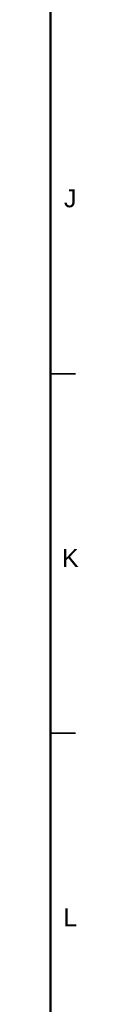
# Model space of a CAD drawing. Header units: millimetres. Extents: x 4 to 1188, y 1 to 840.
# Tile 196 of 197: x 1184 to 1187.78, y 282.78 to 419.76. Entities that reach past the tile are written whole.
import ezdxf

# ---------------------------------------------------------------- set-up
doc = ezdxf.new("R2010")
doc.units = ezdxf.units.MM
doc.layers.add('256', color=7, linetype='Continuous')
doc.styles.add('Arial Unicode MS', font='Arial Unicode MS')

msp = doc.modelspace()

# ---------------------------------------------------------------- linework, layer by layer
at = {"layer": '256', "color": 18, "linetype": 'Continuous', "lineweight": 50}
msp.add_line((1184, 836), (1184, 5), dxfattribs=at)
at = {"layer": '256', "color": 18, "linetype": 'Continuous', "lineweight": 35}
for p, q in [((1184, 370.5), (1187.5, 370.5)), ((1184, 320.5), (1187.5, 320.5))]:
    msp.add_line(p, q, dxfattribs=at)

# ---------------------------------------------------------------- texts
at = {"layer": '256', "color": 18, "linetype": 'Continuous', "lineweight": 13, "char_height": 2.5, "attachment_point": 7, "line_spacing_factor": 1.047437, "style": 'Arial Unicode MS'}
for s, insert in [('\\fArial Unicode MS|b0|i0;\\W1.0000;J', (1185.8844, 393.6224)), ('\\fArial Unicode MS|b0|i0;\\W1.0000;K', (1185.5928, 343.6224)), ('\\fArial Unicode MS|b0|i0;\\W1.0000;L', (1185.7863, 293.6224))]:
    msp.add_mtext(s, dxfattribs=dict(at, insert=insert))

doc.saveas('drawing.dxf')
